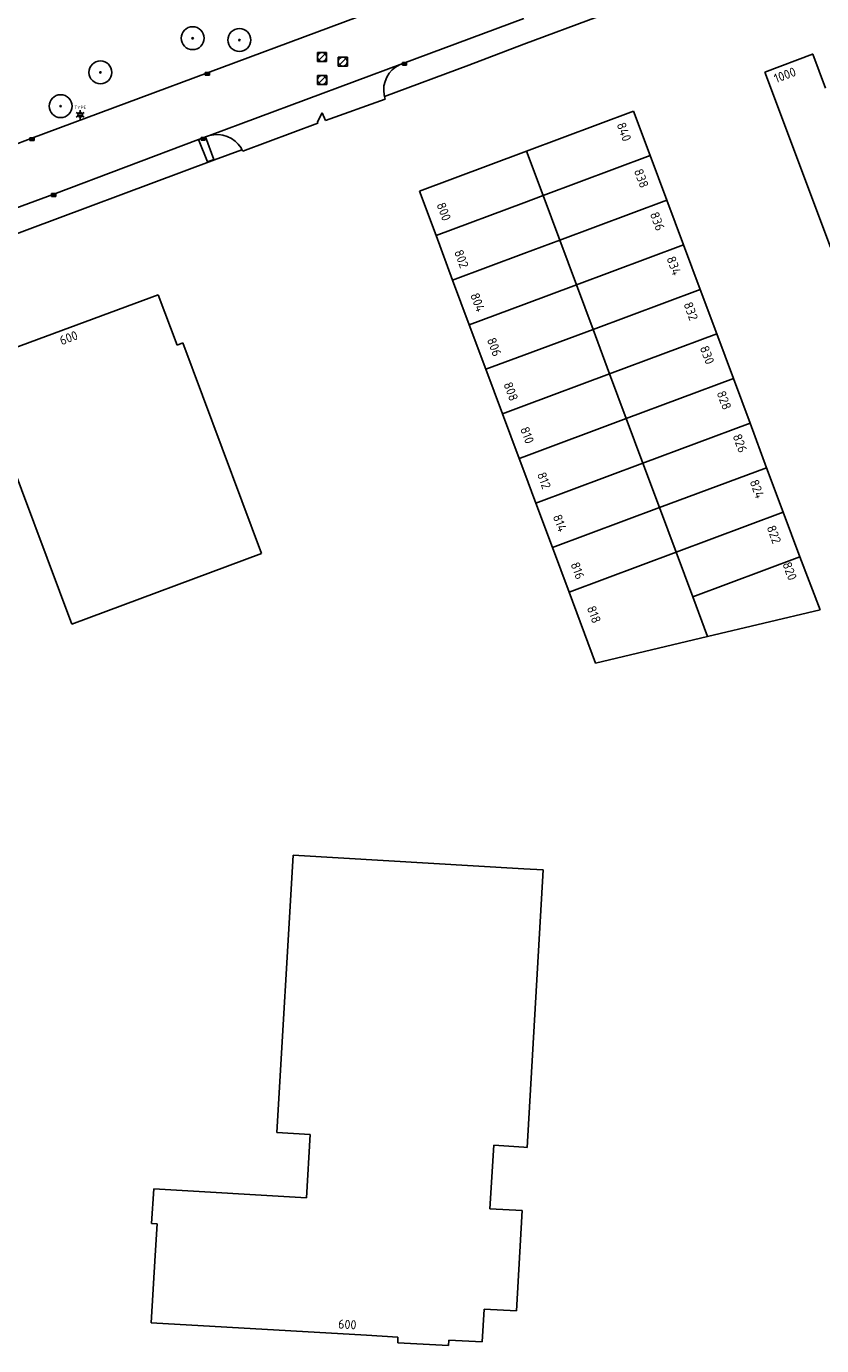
# Model space of a CAD drawing. Header units: metres. Extents: x 102000 to 105000, y 414600 to 420766.
# Tile 157 of 206: x 102946 to 103033, y 420343 to 420487. Entities that reach past the tile are written whole.
import ezdxf
from ezdxf.enums import TextEntityAlignment as Align

# ---------------------------------------------------------------- set-up
doc = ezdxf.new("R2010")
doc.units = ezdxf.units.M
doc.layers.get('0').update_dxf_attribs({"color": 8})
doc.styles.add('MtXpl_NLCS-ISO', font='NLCS-ISO.ttf')
doc.styles.add('NLCS-ISO', font='NLCS-ISO.ttf')

msp = doc.modelspace()

# ---------------------------------------------------------------- hatches: boundary and pattern name
at = {"ltscale": 0.1}
h = msp.add_hatch(color=256, dxfattribs=at)
edge = h.paths.add_edge_path()
edge.add_arc((102963.8, 420485.62), 0.075, 0, 360)
h = msp.add_hatch(color=256, dxfattribs=at)
edge = h.paths.add_edge_path()
edge.add_arc((102968.91, 420485.42), 0.075, 0, 360)
h = msp.add_hatch(color=256, dxfattribs=at)
edge = h.paths.add_edge_path()
edge.add_arc((102953.72, 420481.88), 0.075, 0, 360)
h = msp.add_hatch(color=256, dxfattribs=at)
edge = h.paths.add_edge_path()
edge.add_arc((102949.37, 420478.19), 0.075, 0, 360)

# ---------------------------------------------------------------- linework, layer by layer
for p, q in [((102946.24, 420474.68), (103000, 420494.73)), ((102986.76, 420482.85), (103000, 420487.77)), ((103008.05, 420487.96), (103000, 420484.95)), ((103000, 420484.95), (102993.97, 420482.69)), ((102965.63, 420474.98), (102986.76, 420482.85)), ((102978.44, 420484.07), (102977.44, 420484.07)), ((102977.44, 420484.07), (102977.44, 420483.07)), ((102977.44, 420483.07), (102978.44, 420483.07)), ((102977.58, 420483.22), (102978.29, 420483.92)), ((102978.44, 420483.07), (102978.44, 420484.07)), ((102980.71, 420483.56), (102979.71, 420483.56)), ((102979.71, 420483.56), (102979.71, 420482.56)), ((102979.85, 420482.71), (102980.56, 420483.41)), ((102980.71, 420482.56), (102980.71, 420483.56)), ((102986.42, 420482.72), (102986.76, 420482.85)), ((102986.73, 420482.68), (102987.18, 420482.98)), ((102987.18, 420482.68), (102986.73, 420482.98)), ((102987.18, 420482.98), (102986.73, 420482.98)), ((102986.73, 420482.98), (102986.73, 420482.68)), ((102987.18, 420482.68), (102987.18, 420482.98)), ((103031.56, 420483.86), (103026.35, 420481.91)), ((103031.59, 420483.87), (103031.56, 420483.86)), ((103032.97, 420480.17), (103031.59, 420483.87)), ((102965.18, 420481.58), (102965.63, 420481.88)), ((102965.63, 420481.58), (102965.18, 420481.88)), ((102965.63, 420481.88), (102965.18, 420481.88)), ((102965.18, 420481.88), (102965.18, 420481.58)), ((102965.18, 420481.58), (102965.63, 420481.58)), ((102965.63, 420481.58), (102965.63, 420481.88)), ((102978.45, 420481.55), (102977.45, 420481.55)), ((102977.45, 420481.55), (102977.45, 420480.55)), ((102977.6, 420480.69), (102978.3, 420481.4)), ((102978.45, 420480.55), (102978.45, 420481.55)), ((102979.71, 420482.56), (102980.71, 420482.56)), ((102993.97, 420482.69), (102984.77, 420479.25)), ((102984.83, 420480.9), (102985.02, 420481.36)), ((102985.02, 420481.36), (102985.28, 420481.78)), ((102985.28, 420481.78), (102985.61, 420482.15)), ((102985.61, 420482.15), (102985.99, 420482.47)), ((102985.99, 420482.47), (102986.42, 420482.72)), ((102986.73, 420482.68), (102987.18, 420482.68)), ((103026.35, 420481.91), (103033.52, 420462.76)), ((102977.45, 420480.55), (102978.45, 420480.55)), ((102984.68, 420479.92), (102984.71, 420480.42)), ((102984.72, 420479.43), (102984.68, 420479.92)), ((102984.71, 420480.42), (102984.83, 420480.9)), ((102984.84, 420478.95), (102978.32, 420476.62)), ((102984.77, 420479.25), (102984.72, 420479.43)), ((102984.77, 420479.25), (102984.84, 420478.95)), ((102951.28, 420477.35), (102951.75, 420477.35)), ((102951.28, 420477.15), (102951.75, 420477.15)), ((102977.95, 420477.45), (102977.46, 420476.46)), ((102978.32, 420476.62), (102977.95, 420477.45)), ((103012, 420477.65), (103000.29, 420473.28)), ((103013.81, 420472.78), (103012, 420477.65)), ((102977.5, 420476.32), (102969.27, 420473.28)), ((102977.46, 420476.46), (102977.5, 420476.32)), ((102910.72, 420461.4), (102946.24, 420474.68)), ((102946.01, 420474.43), (102946.46, 420474.73)), ((102946.46, 420474.43), (102946.01, 420474.73)), ((102946.46, 420474.73), (102946.01, 420474.73)), ((102946.01, 420474.73), (102946.01, 420474.43)), ((102946.01, 420474.43), (102946.46, 420474.43)), ((102946.46, 420474.43), (102946.46, 420474.73)), ((102948.61, 420468.58), (102964.44, 420474.54)), ((102964.44, 420474.54), (102964.97, 420474.74)), ((102964.44, 420474.54), (102965.42, 420472.09)), ((102964.73, 420474.48), (102965.18, 420474.78)), ((102965.18, 420474.48), (102964.73, 420474.78)), ((102965.18, 420474.78), (102964.73, 420474.78)), ((102964.73, 420474.78), (102964.73, 420474.48)), ((102964.73, 420474.48), (102965.18, 420474.48)), ((102964.97, 420474.74), (102965.19, 420474.82)), ((102965.18, 420474.48), (102965.18, 420474.78)), ((102965.19, 420474.82), (102965.63, 420474.98)), ((102966.11, 420472.36), (102965.19, 420474.82)), ((102965.63, 420474.98), (102966.12, 420475.07)), ((102966.12, 420475.07), (102966.62, 420475.09)), ((102966.62, 420475.09), (102967.11, 420475.02)), ((102967.11, 420475.02), (102967.59, 420474.88)), ((102967.59, 420474.88), (102968.03, 420474.66)), ((102968.03, 420474.66), (102968.44, 420474.37)), ((102968.44, 420474.37), (102968.79, 420474.02)), ((102969.19, 420473.43), (102966.2, 420472.31)), ((102968.79, 420474.02), (102969.09, 420473.62)), ((102969.09, 420473.62), (102969.15, 420473.53)), ((102969.15, 420473.53), (102969.19, 420473.43)), ((102969.27, 420473.28), (102969.19, 420473.43)), ((103000, 420473.17), (102988.58, 420468.91)), ((103000.29, 420473.28), (103000, 420473.17)), ((103000.29, 420473.28), (103002.11, 420468.41)), ((103013.81, 420472.78), (103002.11, 420468.41)), ((103015.63, 420467.91), (103013.81, 420472.78)), ((102966.2, 420472.31), (102935, 420460.66)), ((102965.42, 420472.09), (102966.11, 420472.36)), ((102936.7, 420464.17), (102948.61, 420468.58)), ((102948.38, 420468.33), (102948.83, 420468.63)), ((102948.83, 420468.33), (102948.38, 420468.63)), ((102948.83, 420468.63), (102948.38, 420468.63)), ((102948.38, 420468.63), (102948.38, 420468.33)), ((102948.83, 420468.33), (102948.83, 420468.63)), ((102988.58, 420468.91), (102990.4, 420464.04)), ((103002.11, 420468.41), (103000, 420467.62)), ((103002.11, 420468.41), (103003.93, 420463.54)), ((102948.38, 420468.33), (102948.83, 420468.33)), ((103000, 420467.62), (102990.4, 420464.04)), ((103003.93, 420463.54), (103015.63, 420467.91)), ((103017.45, 420463.03), (103015.63, 420467.91)), ((102990.4, 420464.04), (102992.22, 420459.17)), ((103003.93, 420463.54), (103000, 420462.07)), ((103005.74, 420458.67), (103003.93, 420463.54)), ((103017.45, 420463.03), (103005.74, 420458.67)), ((103019.27, 420458.16), (103017.45, 420463.03)), ((103000, 420462.07), (102992.22, 420459.17)), ((102992.22, 420459.17), (102994.04, 420454.3)), ((103000, 420456.52), (103005.74, 420458.67)), ((103005.74, 420458.67), (103007.56, 420453.79)), ((102960.04, 420457.58), (102940.54, 420450.35)), ((102962.1, 420452.08), (102960.04, 420457.58)), ((103007.56, 420453.79), (103019.27, 420458.16)), ((103021.08, 420453.29), (103019.27, 420458.16)), ((102994.04, 420454.3), (103000, 420456.52)), ((102994.04, 420454.3), (102995.85, 420449.43)), ((103007.56, 420453.79), (103000, 420450.97)), ((103009.38, 420448.92), (103007.56, 420453.79)), ((103021.08, 420453.29), (103009.38, 420448.92)), ((103022.9, 420448.42), (103021.08, 420453.29)), ((102962.71, 420452.31), (102962.1, 420452.08)), ((102971.34, 420429.3), (102962.71, 420452.31)), ((103000, 420450.97), (102995.85, 420449.43)), ((102995.85, 420449.43), (102997.67, 420444.55)), ((103000, 420445.42), (103009.38, 420448.92)), ((103009.38, 420448.92), (103011.2, 420444.05)), ((103022.9, 420448.42), (103011.2, 420444.05)), ((103024.72, 420443.54), (103022.9, 420448.42)), ((102997.67, 420444.55), (103000, 420445.42)), ((102941.98, 420444.58), (102950.58, 420421.55)), ((102997.67, 420444.55), (102999.49, 420439.68)), ((103011.2, 420444.05), (103000, 420439.87)), ((103011.2, 420444.05), (103013.01, 420439.18)), ((103013.01, 420439.18), (103024.72, 420443.54)), ((103026.54, 420438.67), (103024.72, 420443.54)), ((103000, 420439.87), (102999.49, 420439.68)), ((102999.49, 420439.68), (103000, 420438.31)), ((103000, 420438.31), (103001.31, 420434.81)), ((103013.01, 420439.18), (103001.31, 420434.81)), ((103014.83, 420434.31), (103013.01, 420439.18)), ((103026.54, 420438.67), (103014.83, 420434.31)), ((103028.35, 420433.8), (103026.54, 420438.67)), ((103001.31, 420434.81), (103003.12, 420429.94)), ((103003.12, 420429.94), (103014.83, 420434.31)), ((103016.65, 420429.43), (103014.83, 420434.31)), ((103016.65, 420429.43), (103028.35, 420433.8)), ((103030.17, 420428.93), (103028.35, 420433.8)), ((103003.12, 420429.94), (103004.94, 420425.07)), ((103016.65, 420429.43), (103004.94, 420425.07)), ((103018.46, 420424.56), (103016.65, 420429.43)), ((102950.58, 420421.55), (102971.34, 420429.3)), ((103030.17, 420428.93), (103018.46, 420424.56)), ((103032.38, 420423.12), (103030.17, 420428.93)), ((103004.94, 420425.07), (103007.83, 420417.31)), ((103020.09, 420420.21), (103018.46, 420424.56)), ((103020.09, 420420.21), (103032.38, 420423.12)), ((103007.83, 420417.31), (103020.09, 420420.21)), ((102974.77, 420396.31), (102972.99, 420366)), ((103000, 420394.84), (102974.77, 420396.31)), ((103002.12, 420394.71), (103000, 420394.84)), ((103000.37, 420364.36), (103002.12, 420394.71)), ((102972.99, 420366), (102976.65, 420365.79)), ((102976.65, 420365.79), (102976.24, 420358.85)), ((102996.29, 420357.67), (102996.71, 420364.6)), ((102996.71, 420364.6), (103000, 420364.39)), ((103000, 420364.39), (103000.37, 420364.36)), ((102959.54, 420359.83), (102959.31, 420356.06)), ((102976.24, 420358.85), (102959.54, 420359.83)), ((102999.83, 420357.46), (102996.29, 420357.67)), ((102999.21, 420346.51), (102999.83, 420357.46)), ((102959.31, 420356.06), (102959.91, 420356.03)), ((102959.91, 420356.03), (102959.7, 420352.57)), ((102959.7, 420352.57), (102959.26, 420345.2)), ((102995.44, 420343.1), (102995.66, 420346.7)), ((102995.66, 420346.7), (102999.21, 420346.51)), ((102959.26, 420345.2), (102982.8, 420343.84)), ((102982.8, 420343.84), (102986.22, 420343.64)), ((102986.22, 420343.64), (102986.21, 420343.02)), ((102986.21, 420343.02), (102991.77, 420342.7)), ((102991.77, 420342.7), (102991.8, 420343.31)), ((102991.8, 420343.31), (102995.44, 420343.1))]:
    msp.add_line(p, q)
for p, q in [((102951.3, 420477.38), (102951.08, 420477.51)), ((102951.3, 420477.13), (102951.08, 420477)), ((102951.52, 420477.51), (102951.52, 420477.76)), ((102951.52, 420477), (102951.52, 420476.75)), ((102951.74, 420477.38), (102951.96, 420477.51)), ((102951.74, 420477.13), (102951.96, 420477))]:
    msp.add_line(p, q, dxfattribs=at)
for centre, radius in [((102963.8, 420485.62), 1.25), ((102963.8, 420485.62), 0.0225), ((102968.91, 420485.42), 1.25), ((102968.91, 420485.42), 0.0225), ((102953.72, 420481.88), 1.25), ((102977.94, 420483.57), 0.5), ((102980.21, 420483.06), 0.5), ((102953.72, 420481.88), 0.0225), ((102977.95, 420481.05), 0.5), ((102949.37, 420478.19), 1.25), ((102949.37, 420478.19), 0.0225)]:
    msp.add_circle(centre, radius)
for centre, radius in [((102963.8, 420485.62), 0.075), ((102968.91, 420485.42), 0.075), ((102953.72, 420481.88), 0.075), ((102949.37, 420478.19), 0.075), ((102951.52, 420477.25), 0.253)]:
    msp.add_circle(centre, radius, dxfattribs=at)

# ---------------------------------------------------------------- texts
at = {"style": 'MtXpl_NLCS-ISO'}
for s, rotation, p in [('1000', 20.4546, (103027.57, 420480.7)), ('840', 290.4429, (103010.12, 420476.19)), ('838', 290.4429, (103012.01, 420471.12)), ('800', 290.4429, (102990.43, 420467.44)), ('836', 290.4429, (103013.76, 420466.41)), ('802', 290.4429, (102992.36, 420462.27)), ('834', 290.4429, (103015.57, 420461.56)), ('804', 290.4429, (102994.12, 420457.55)), ('832', 290.4429, (103017.43, 420456.56)), ('600', 20.6838, (102949.49, 420452.04)), ('806', 290.4429, (102995.94, 420452.66)), ('830', 290.4429, (103019.21, 420451.78)), ('808', 290.4429, (102997.75, 420447.81)), ('828', 290.4429, (103021.05, 420446.85)), ('810', 290.4429, (102999.57, 420442.92)), ('810', 290.4429, (102999.57, 420442.92)), ('826', 290.4429, (103022.8, 420442.14)), ('812', 290.4429, (103001.42, 420437.96)), ('824', 290.4429, (103024.66, 420437.15)), ('814', 290.4429, (103003.14, 420433.34)), ('822', 290.4429, (103026.52, 420432.15)), ('816', 290.4429, (103005.08, 420428.13)), ('820', 290.4429, (103028.24, 420428.15)), ('818', 290.4429, (103006.86, 420423.35)), ('600', 356.6768, (102979.68, 420344.58))]:
    msp.add_text(s, height=1, rotation=rotation, dxfattribs=at).set_placement(p)
at = {"style": 'NLCS-ISO'}
msp.add_attdef('TYPE', text='', height=0.36, dxfattribs=at).set_placement((102951.52, 420477.76), align=Align.BOTTOM_CENTER)

doc.saveas('drawing.dxf')
